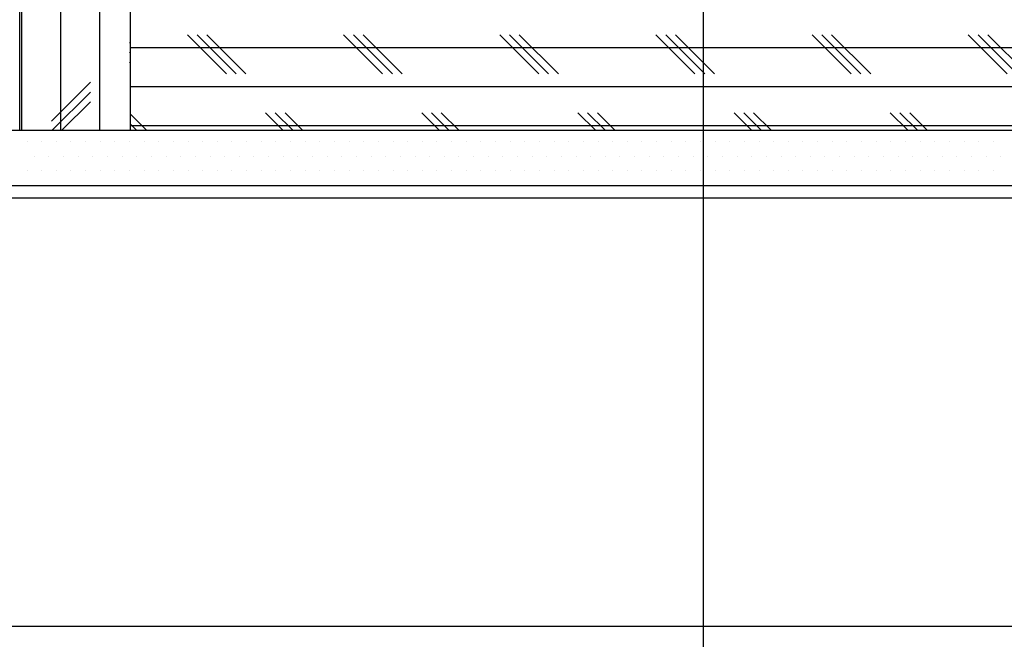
# Model space of a CAD drawing. Header units: millimetres. Extents: x -53 to 3023, y -53 to 2153.
# Tile 19 of 52: x 482 to 643, y 1537 to 1638. Entities that reach past the tile are written whole.
import ezdxf

# ---------------------------------------------------------------- set-up
doc = ezdxf.new("R2010")
doc.units = ezdxf.units.MM
doc.header["$LTSCALE"] = 5
doc.linetypes.add('DASH', pattern=[0.35, 0.25, -0.1])
doc.layers.get('Defpoints').update_dxf_attribs({"color": 8})
for name, color, linetype in [('A-建筑-拆墙', 251, 'Continuous'), ('Q-立面-填充', 251, 'Continuous'), ('Q-立面-完成面造型线', 6, 'Continuous'), ('Q-立面-次粗线', 31, 'Continuous'), ('Q-立面-粗线', 30, 'Continuous')]:
    doc.layers.add(name, color=color, linetype=linetype)
doc.styles.get("Standard").update_dxf_attribs({"font": 'SimSun.ttf'})
doc.dimstyles.new('1', dxfattribs={"dimscale": 0, "dimtxt": 2.5, "dimasz": 1.5, "dimexe": 1, "dimexo": 0, "dimgap": 0.3, "dimtad": 1, "dimdec": 0, "dimzin": 0, "dimdsep": 46, "dimtxsty": 'Standard', "dimblk": 'ARCHTICK', "dimcen": 0.09, "dimclrd": 8, "dimclre": 8, "dimclrt": 4, "dimadec": 0, "dimazin": 0, "dimtfac": 1, "dimtdec": 0, "dimtix": 1, "dimtofl": 0, "dimtmove": 2, "dimatfit": 3, "dimldrblk": 'DOTSMALL', "dimfxl": 5, "dimfxlon": 1, "dimtolj": 1, "dimtzin": 0, "dimarcsym": 0})

# ---------------------------------------------------------------- blocks, each defined once
blk = doc.blocks.new('_ArchTick')
at = {"color": 0, "linetype": 'ByBlock', "const_width": 0.15}
blk.add_lwpolyline([(-0.5, -0.5), (0.5, 0.5)], dxfattribs=at)
blk = doc.blocks.new('0')
at = {"layer": 'Q-立面-填充', "ltscale": 0.1999999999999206}
h = blk.add_hatch(dxfattribs=at)
h.set_pattern_fill('CORK', color=256, scale=2, angle=90, style=0)
h.set_pattern_definition([(90, (-756253.2176792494, 384484.1260457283), (-1.269999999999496, 7.776507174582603e-17), []), (225, (-756252.5826792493, 384484.7610457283), (2.540001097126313, -2.540001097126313), [1.796051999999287, -1.796051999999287]), (225, (-756252.5826792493, 384485.0785457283), (2.540001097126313, -2.540001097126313), [1.796051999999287, -1.796051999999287]), (225, (-756252.5826792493, 384485.3960457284), (2.540001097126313, -2.540001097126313), [1.796051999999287, -1.796051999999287])])
h.paths.add_polyline_path([(-535291.5587823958, 505402.4183915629), (-535295.1587823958, 505402.4183915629), (-535295.1587823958, 505362.4183915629), (-535291.5587823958, 505362.4183915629)])
h = blk.add_hatch(dxfattribs=at)
h.set_pattern_fill('CORK', color=256, scale=2, style=0)
h.set_pattern_definition([(0, (-535291.5587823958, 505362.4183915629), (0, 1.269999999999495), []), (135, (-535290.9237823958, 505361.7833915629), (-2.540001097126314, -2.540001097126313), [1.796051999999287, -1.796051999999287]), (135, (-535290.6062823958, 505361.7833915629), (-2.540001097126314, -2.540001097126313), [1.796051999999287, -1.796051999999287]), (135, (-535290.2887823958, 505361.7833915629), (-2.540001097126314, -2.540001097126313), [1.796051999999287, -1.796051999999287])])
h.paths.add_polyline_path([(-535255.1587823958, 505366.0183915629), (-535289.3587823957, 505366.0183915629), (-535291.5587823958, 505366.0183915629), (-535291.5587823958, 505362.4183915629), (-535255.1587823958, 505362.4183915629)])
at = {"layer": 'Defpoints', "linetype": 'Continuous'}
blk.add_lwpolyline([(-535328.7896128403, 505346.2733878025), (-535178.5317555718, 505346.2733878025), (-535178.5317555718, 505427.6232586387), (-535328.7896128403, 505427.6232586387)], close=True, dxfattribs=at)
at = {"layer": 'Q-立面-完成面造型线', "ltscale": 0.1999999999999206}
blk.add_line((-535328.7896128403, 505360.218391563, 1.378868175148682), (-535249.3587823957, 505360.218391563, 1.378868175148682), dxfattribs=at)
at = {"layer": 'Q-立面-次粗线', "ltscale": 0.1999999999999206}
for p, q in [((-535295.1587823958, 505362.418391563, 1.378868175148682), (-535295.1587823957, 505406.018391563, 1.378868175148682)), ((-535291.5587823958, 505362.418391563, 1.378868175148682), (-535291.5587823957, 505402.418391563, 1.378868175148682)), ((-535328.7896128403, 505362.418391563, 1.378868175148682), (-535249.7587823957, 505362.418391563, 1.378868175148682)), ((-535294.9208677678, 505362.047141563, 1.378868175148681), (-535294.9208677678, 505362.047141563, 1.378868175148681)), ((-535294.4446177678, 505362.047141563, 1.378868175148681), (-535294.4446177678, 505362.047141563, 1.378868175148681)), ((-535293.9683677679, 505362.047141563, 1.378868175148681), (-535293.9683677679, 505362.047141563, 1.378868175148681)), ((-535293.4921177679, 505362.047141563, 1.378868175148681), (-535293.4921177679, 505362.047141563, 1.378868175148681)), ((-535293.015867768, 505362.047141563, 1.378868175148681), (-535293.015867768, 505362.047141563, 1.378868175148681)), ((-535292.539617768, 505362.047141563, 1.378868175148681), (-535292.539617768, 505362.047141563, 1.378868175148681)), ((-535292.0633677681, 505362.047141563, 1.378868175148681), (-535292.0633677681, 505362.047141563, 1.378868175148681)), ((-535291.5871177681, 505362.047141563, 1.378868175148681), (-535291.5871177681, 505362.047141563, 1.378868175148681)), ((-535291.1108677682, 505362.047141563, 1.378868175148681), (-535291.1108677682, 505362.047141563, 1.378868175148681)), ((-535290.6346177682, 505362.047141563, 1.378868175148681), (-535290.6346177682, 505362.047141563, 1.378868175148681)), ((-535290.1583677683, 505362.047141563, 1.378868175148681), (-535290.1583677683, 505362.047141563, 1.378868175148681)), ((-535289.6821177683, 505362.047141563, 1.378868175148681), (-535289.6821177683, 505362.047141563, 1.378868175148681)), ((-535289.2058677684, 505362.047141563, 1.378868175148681), (-535289.2058677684, 505362.047141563, 1.378868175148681)), ((-535288.7296177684, 505362.047141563, 1.378868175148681), (-535288.7296177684, 505362.047141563, 1.378868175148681)), ((-535288.2533677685, 505362.047141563, 1.378868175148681), (-535288.2533677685, 505362.047141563, 1.378868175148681)), ((-535287.7771177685, 505362.047141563, 1.378868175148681), (-535287.7771177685, 505362.047141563, 1.378868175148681)), ((-535287.3008677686, 505362.047141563, 1.378868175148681), (-535287.3008677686, 505362.047141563, 1.378868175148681)), ((-535286.8246177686, 505362.047141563, 1.378868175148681), (-535286.8246177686, 505362.047141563, 1.378868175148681)), ((-535286.3483677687, 505362.047141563, 1.378868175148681), (-535286.3483677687, 505362.047141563, 1.378868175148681)), ((-535285.8721177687, 505362.047141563, 1.378868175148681), (-535285.8721177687, 505362.047141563, 1.378868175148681)), ((-535285.3958677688, 505362.047141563, 1.378868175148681), (-535285.3958677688, 505362.047141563, 1.378868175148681)), ((-535284.9196177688, 505362.047141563, 1.378868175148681), (-535284.9196177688, 505362.047141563, 1.378868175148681)), ((-535284.4433677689, 505362.047141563, 1.378868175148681), (-535284.4433677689, 505362.047141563, 1.378868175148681)), ((-535283.967117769, 505362.047141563, 1.378868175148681), (-535283.967117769, 505362.047141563, 1.378868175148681)), ((-535283.490867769, 505362.047141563, 1.378868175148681), (-535283.490867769, 505362.047141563, 1.378868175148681)), ((-535283.014617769, 505362.047141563, 1.378868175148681), (-535283.014617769, 505362.047141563, 1.378868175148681)), ((-535282.5383677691, 505362.047141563, 1.378868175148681), (-535282.5383677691, 505362.047141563, 1.378868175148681)), ((-535282.0621177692, 505362.047141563, 1.378868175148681), (-535282.0621177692, 505362.047141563, 1.378868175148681)), ((-535281.5858677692, 505362.047141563, 1.378868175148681), (-535281.5858677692, 505362.047141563, 1.378868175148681)), ((-535281.1096177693, 505362.047141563, 1.378868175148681), (-535281.1096177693, 505362.047141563, 1.378868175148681)), ((-535280.6333677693, 505362.047141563, 1.378868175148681), (-535280.6333677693, 505362.047141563, 1.378868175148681)), ((-535280.1571177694, 505362.047141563, 1.378868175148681), (-535280.1571177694, 505362.047141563, 1.378868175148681)), ((-535279.6808677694, 505362.047141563, 1.378868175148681), (-535279.6808677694, 505362.047141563, 1.378868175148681)), ((-535279.2046177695, 505362.047141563, 1.378868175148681), (-535279.2046177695, 505362.047141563, 1.378868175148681)), ((-535278.7283677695, 505362.047141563, 1.378868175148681), (-535278.7283677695, 505362.047141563, 1.378868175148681)), ((-535278.2521177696, 505362.047141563, 1.378868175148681), (-535278.2521177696, 505362.047141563, 1.378868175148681)), ((-535277.7758677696, 505362.047141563, 1.378868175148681), (-535277.7758677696, 505362.047141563, 1.378868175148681)), ((-535277.2996177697, 505362.047141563, 1.378868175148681), (-535277.2996177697, 505362.047141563, 1.378868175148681)), ((-535276.8233677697, 505362.047141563, 1.378868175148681), (-535276.8233677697, 505362.047141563, 1.378868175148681)), ((-535276.3471177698, 505362.047141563, 1.378868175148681), (-535276.3471177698, 505362.047141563, 1.378868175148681)), ((-535275.8708677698, 505362.047141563, 1.378868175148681), (-535275.8708677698, 505362.047141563, 1.378868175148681)), ((-535275.3946177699, 505362.047141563, 1.378868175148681), (-535275.3946177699, 505362.047141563, 1.378868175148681)), ((-535274.9183677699, 505362.047141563, 1.378868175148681), (-535274.9183677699, 505362.047141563, 1.378868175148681)), ((-535274.44211777, 505362.047141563, 1.378868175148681), (-535274.44211777, 505362.047141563, 1.378868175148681)), ((-535273.96586777, 505362.047141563, 1.378868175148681), (-535273.96586777, 505362.047141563, 1.378868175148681)), ((-535273.4896177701, 505362.047141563, 1.378868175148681), (-535273.4896177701, 505362.047141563, 1.378868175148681)), ((-535273.0133677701, 505362.047141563, 1.378868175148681), (-535273.0133677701, 505362.047141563, 1.378868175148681)), ((-535272.5371177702, 505362.047141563, 1.378868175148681), (-535272.5371177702, 505362.047141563, 1.378868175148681)), ((-535272.0608677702, 505362.047141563, 1.378868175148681), (-535272.0608677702, 505362.047141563, 1.378868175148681)), ((-535271.5846177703, 505362.047141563, 1.378868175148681), (-535271.5846177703, 505362.047141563, 1.378868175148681)), ((-535271.1083677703, 505362.047141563, 1.378868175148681), (-535271.1083677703, 505362.047141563, 1.378868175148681)), ((-535270.6321177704, 505362.047141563, 1.378868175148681), (-535270.6321177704, 505362.047141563, 1.378868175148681)), ((-535270.1558677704, 505362.047141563, 1.378868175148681), (-535270.1558677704, 505362.047141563, 1.378868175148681)), ((-535269.6796177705, 505362.047141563, 1.378868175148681), (-535269.6796177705, 505362.047141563, 1.378868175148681)), ((-535269.2033677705, 505362.047141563, 1.378868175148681), (-535269.2033677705, 505362.047141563, 1.378868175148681)), ((-535268.7271177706, 505362.047141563, 1.378868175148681), (-535268.7271177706, 505362.047141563, 1.378868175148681)), ((-535268.2508677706, 505362.047141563, 1.378868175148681), (-535268.2508677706, 505362.047141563, 1.378868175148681)), ((-535267.7746177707, 505362.047141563, 1.378868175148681), (-535267.7746177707, 505362.047141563, 1.378868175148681)), ((-535267.2983677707, 505362.047141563, 1.378868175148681), (-535267.2983677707, 505362.047141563, 1.378868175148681)), ((-535266.8221177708, 505362.047141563, 1.378868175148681), (-535266.8221177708, 505362.047141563, 1.378868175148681)), ((-535266.3458677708, 505362.047141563, 1.378868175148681), (-535266.3458677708, 505362.047141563, 1.378868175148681)), ((-535265.8696177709, 505362.047141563, 1.378868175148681), (-535265.8696177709, 505362.047141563, 1.378868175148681)), ((-535265.393367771, 505362.047141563, 1.378868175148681), (-535265.393367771, 505362.047141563, 1.378868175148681)), ((-535264.917117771, 505362.047141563, 1.378868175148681), (-535264.917117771, 505362.047141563, 1.378868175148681)), ((-535264.440867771, 505362.047141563, 1.378868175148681), (-535264.440867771, 505362.047141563, 1.378868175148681)), ((-535263.9646177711, 505362.047141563, 1.378868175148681), (-535263.9646177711, 505362.047141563, 1.378868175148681)), ((-535263.4883677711, 505362.047141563, 1.378868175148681), (-535263.4883677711, 505362.047141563, 1.378868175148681)), ((-535294.6827427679, 505361.570891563, 1.378868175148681), (-535294.6827427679, 505361.570891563, 1.378868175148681)), ((-535294.2064927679, 505361.570891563, 1.378868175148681), (-535294.2064927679, 505361.570891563, 1.378868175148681)), ((-535293.730242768, 505361.570891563, 1.378868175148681), (-535293.730242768, 505361.570891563, 1.378868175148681)), ((-535293.253992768, 505361.570891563, 1.378868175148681), (-535293.253992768, 505361.570891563, 1.378868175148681)), ((-535292.777742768, 505361.570891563, 1.378868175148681), (-535292.777742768, 505361.570891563, 1.378868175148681)), ((-535292.3014927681, 505361.570891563, 1.378868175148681), (-535292.3014927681, 505361.570891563, 1.378868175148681)), ((-535291.8252427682, 505361.570891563, 1.378868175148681), (-535291.8252427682, 505361.570891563, 1.378868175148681)), ((-535291.3489927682, 505361.570891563, 1.378868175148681), (-535291.3489927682, 505361.570891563, 1.378868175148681)), ((-535290.8727427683, 505361.570891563, 1.378868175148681), (-535290.8727427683, 505361.570891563, 1.378868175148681)), ((-535290.3964927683, 505361.570891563, 1.378868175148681), (-535290.3964927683, 505361.570891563, 1.378868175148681)), ((-535289.9202427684, 505361.570891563, 1.378868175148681), (-535289.9202427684, 505361.570891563, 1.378868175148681)), ((-535289.4439927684, 505361.570891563, 1.378868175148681), (-535289.4439927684, 505361.570891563, 1.378868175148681)), ((-535288.9677427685, 505361.570891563, 1.378868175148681), (-535288.9677427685, 505361.570891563, 1.378868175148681)), ((-535288.4914927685, 505361.570891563, 1.378868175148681), (-535288.4914927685, 505361.570891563, 1.378868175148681)), ((-535288.0152427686, 505361.570891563, 1.378868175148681), (-535288.0152427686, 505361.570891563, 1.378868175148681)), ((-535287.5389927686, 505361.570891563, 1.378868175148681), (-535287.5389927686, 505361.570891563, 1.378868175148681)), ((-535287.0627427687, 505361.570891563, 1.378868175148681), (-535287.0627427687, 505361.570891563, 1.378868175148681)), ((-535286.5864927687, 505361.570891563, 1.378868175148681), (-535286.5864927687, 505361.570891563, 1.378868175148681)), ((-535286.1102427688, 505361.570891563, 1.378868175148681), (-535286.1102427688, 505361.570891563, 1.378868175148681)), ((-535285.6339927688, 505361.570891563, 1.378868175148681), (-535285.6339927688, 505361.570891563, 1.378868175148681)), ((-535285.1577427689, 505361.570891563, 1.378868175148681), (-535285.1577427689, 505361.570891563, 1.378868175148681)), ((-535284.6814927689, 505361.570891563, 1.378868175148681), (-535284.6814927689, 505361.570891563, 1.378868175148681)), ((-535284.205242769, 505361.570891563, 1.378868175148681), (-535284.205242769, 505361.570891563, 1.378868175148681)), ((-535283.728992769, 505361.570891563, 1.378868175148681), (-535283.728992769, 505361.570891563, 1.378868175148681)), ((-535283.2527427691, 505361.570891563, 1.378868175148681), (-535283.2527427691, 505361.570891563, 1.378868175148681)), ((-535282.7764927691, 505361.570891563, 1.378868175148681), (-535282.7764927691, 505361.570891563, 1.378868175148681)), ((-535282.3002427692, 505361.570891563, 1.378868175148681), (-535282.3002427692, 505361.570891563, 1.378868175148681)), ((-535281.8239927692, 505361.570891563, 1.378868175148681), (-535281.8239927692, 505361.570891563, 1.378868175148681)), ((-535281.3477427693, 505361.570891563, 1.378868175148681), (-535281.3477427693, 505361.570891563, 1.378868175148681)), ((-535280.8714927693, 505361.570891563, 1.378868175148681), (-535280.8714927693, 505361.570891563, 1.378868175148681)), ((-535280.3952427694, 505361.570891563, 1.378868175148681), (-535280.3952427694, 505361.570891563, 1.378868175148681)), ((-535279.9189927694, 505361.570891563, 1.378868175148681), (-535279.9189927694, 505361.570891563, 1.378868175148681)), ((-535279.4427427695, 505361.570891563, 1.378868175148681), (-535279.4427427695, 505361.570891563, 1.378868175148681)), ((-535278.9664927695, 505361.570891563, 1.378868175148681), (-535278.9664927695, 505361.570891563, 1.378868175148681)), ((-535278.4902427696, 505361.570891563, 1.378868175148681), (-535278.4902427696, 505361.570891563, 1.378868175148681)), ((-535278.0139927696, 505361.570891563, 1.378868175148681), (-535278.0139927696, 505361.570891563, 1.378868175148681)), ((-535277.5377427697, 505361.570891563, 1.378868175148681), (-535277.5377427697, 505361.570891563, 1.378868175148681)), ((-535277.0614927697, 505361.570891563, 1.378868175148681), (-535277.0614927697, 505361.570891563, 1.378868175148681)), ((-535276.5852427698, 505361.570891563, 1.378868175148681), (-535276.5852427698, 505361.570891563, 1.378868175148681)), ((-535276.1089927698, 505361.570891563, 1.378868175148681), (-535276.1089927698, 505361.570891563, 1.378868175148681)), ((-535275.6327427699, 505361.570891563, 1.378868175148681), (-535275.6327427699, 505361.570891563, 1.378868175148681)), ((-535275.15649277, 505361.570891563, 1.378868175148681), (-535275.15649277, 505361.570891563, 1.378868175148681)), ((-535274.68024277, 505361.570891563, 1.378868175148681), (-535274.68024277, 505361.570891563, 1.378868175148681)), ((-535274.20399277, 505361.570891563, 1.378868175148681), (-535274.20399277, 505361.570891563, 1.378868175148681)), ((-535273.7277427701, 505361.570891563, 1.378868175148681), (-535273.7277427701, 505361.570891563, 1.378868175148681)), ((-535273.2514927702, 505361.570891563, 1.378868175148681), (-535273.2514927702, 505361.570891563, 1.378868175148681)), ((-535272.7752427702, 505361.570891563, 1.378868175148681), (-535272.7752427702, 505361.570891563, 1.378868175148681)), ((-535272.2989927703, 505361.570891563, 1.378868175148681), (-535272.2989927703, 505361.570891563, 1.378868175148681)), ((-535271.8227427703, 505361.570891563, 1.378868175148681), (-535271.8227427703, 505361.570891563, 1.378868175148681)), ((-535271.3464927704, 505361.570891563, 1.378868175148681), (-535271.3464927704, 505361.570891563, 1.378868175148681)), ((-535270.8702427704, 505361.570891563, 1.378868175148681), (-535270.8702427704, 505361.570891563, 1.378868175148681)), ((-535270.3939927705, 505361.570891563, 1.378868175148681), (-535270.3939927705, 505361.570891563, 1.378868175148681)), ((-535269.9177427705, 505361.570891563, 1.378868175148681), (-535269.9177427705, 505361.570891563, 1.378868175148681)), ((-535269.4414927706, 505361.570891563, 1.378868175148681), (-535269.4414927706, 505361.570891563, 1.378868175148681)), ((-535268.9652427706, 505361.570891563, 1.378868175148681), (-535268.9652427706, 505361.570891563, 1.378868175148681)), ((-535268.4889927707, 505361.570891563, 1.378868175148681), (-535268.4889927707, 505361.570891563, 1.378868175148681)), ((-535268.0127427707, 505361.570891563, 1.378868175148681), (-535268.0127427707, 505361.570891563, 1.378868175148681)), ((-535267.5364927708, 505361.570891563, 1.378868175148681), (-535267.5364927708, 505361.570891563, 1.378868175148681)), ((-535267.0602427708, 505361.570891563, 1.378868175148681), (-535267.0602427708, 505361.570891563, 1.378868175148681)), ((-535266.5839927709, 505361.570891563, 1.378868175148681), (-535266.5839927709, 505361.570891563, 1.378868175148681)), ((-535266.1077427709, 505361.570891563, 1.378868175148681), (-535266.1077427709, 505361.570891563, 1.378868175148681)), ((-535265.631492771, 505361.570891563, 1.378868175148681), (-535265.631492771, 505361.570891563, 1.378868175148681)), ((-535265.155242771, 505361.570891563, 1.378868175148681), (-535265.155242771, 505361.570891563, 1.378868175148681)), ((-535264.6789927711, 505361.570891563, 1.378868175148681), (-535264.6789927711, 505361.570891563, 1.378868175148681)), ((-535264.2027427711, 505361.570891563, 1.378868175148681), (-535264.2027427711, 505361.570891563, 1.378868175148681)), ((-535263.7264927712, 505361.570891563, 1.378868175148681), (-535263.7264927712, 505361.570891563, 1.378868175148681)), ((-535263.2502427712, 505361.570891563, 1.378868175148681), (-535263.2502427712, 505361.570891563, 1.378868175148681)), ((-535294.9208677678, 505361.094641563, 1.378868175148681), (-535294.9208677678, 505361.094641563, 1.378868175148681)), ((-535294.4446177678, 505361.094641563, 1.378868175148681), (-535294.4446177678, 505361.094641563, 1.378868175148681)), ((-535293.9683677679, 505361.094641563, 1.378868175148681), (-535293.9683677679, 505361.094641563, 1.378868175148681)), ((-535293.4921177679, 505361.094641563, 1.378868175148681), (-535293.4921177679, 505361.094641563, 1.378868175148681)), ((-535293.015867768, 505361.094641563, 1.378868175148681), (-535293.015867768, 505361.094641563, 1.378868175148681)), ((-535292.539617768, 505361.094641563, 1.378868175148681), (-535292.539617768, 505361.094641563, 1.378868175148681)), ((-535292.0633677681, 505361.094641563, 1.378868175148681), (-535292.0633677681, 505361.094641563, 1.378868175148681)), ((-535291.5871177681, 505361.094641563, 1.378868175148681), (-535291.5871177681, 505361.094641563, 1.378868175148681)), ((-535291.1108677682, 505361.094641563, 1.378868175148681), (-535291.1108677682, 505361.094641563, 1.378868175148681)), ((-535290.6346177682, 505361.094641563, 1.378868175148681), (-535290.6346177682, 505361.094641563, 1.378868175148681)), ((-535290.1583677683, 505361.094641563, 1.378868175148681), (-535290.1583677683, 505361.094641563, 1.378868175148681)), ((-535289.6821177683, 505361.094641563, 1.378868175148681), (-535289.6821177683, 505361.094641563, 1.378868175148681)), ((-535289.2058677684, 505361.094641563, 1.378868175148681), (-535289.2058677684, 505361.094641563, 1.378868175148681)), ((-535288.7296177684, 505361.094641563, 1.378868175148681), (-535288.7296177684, 505361.094641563, 1.378868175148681)), ((-535288.2533677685, 505361.094641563, 1.378868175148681), (-535288.2533677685, 505361.094641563, 1.378868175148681)), ((-535287.7771177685, 505361.094641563, 1.378868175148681), (-535287.7771177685, 505361.094641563, 1.378868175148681)), ((-535287.3008677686, 505361.094641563, 1.378868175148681), (-535287.3008677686, 505361.094641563, 1.378868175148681)), ((-535286.8246177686, 505361.094641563, 1.378868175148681), (-535286.8246177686, 505361.094641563, 1.378868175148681)), ((-535286.3483677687, 505361.094641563, 1.378868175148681), (-535286.3483677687, 505361.094641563, 1.378868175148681)), ((-535285.8721177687, 505361.094641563, 1.378868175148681), (-535285.8721177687, 505361.094641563, 1.378868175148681)), ((-535285.3958677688, 505361.094641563, 1.378868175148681), (-535285.3958677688, 505361.094641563, 1.378868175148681)), ((-535284.9196177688, 505361.094641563, 1.378868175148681), (-535284.9196177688, 505361.094641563, 1.378868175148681)), ((-535284.4433677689, 505361.094641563, 1.378868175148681), (-535284.4433677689, 505361.094641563, 1.378868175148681)), ((-535283.967117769, 505361.094641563, 1.378868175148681), (-535283.967117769, 505361.094641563, 1.378868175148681)), ((-535283.490867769, 505361.094641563, 1.378868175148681), (-535283.490867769, 505361.094641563, 1.378868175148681)), ((-535283.014617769, 505361.094641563, 1.378868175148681), (-535283.014617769, 505361.094641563, 1.378868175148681)), ((-535282.5383677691, 505361.094641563, 1.378868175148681), (-535282.5383677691, 505361.094641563, 1.378868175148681)), ((-535282.0621177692, 505361.094641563, 1.378868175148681), (-535282.0621177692, 505361.094641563, 1.378868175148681)), ((-535281.5858677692, 505361.094641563, 1.378868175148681), (-535281.5858677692, 505361.094641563, 1.378868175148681)), ((-535281.1096177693, 505361.094641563, 1.378868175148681), (-535281.1096177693, 505361.094641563, 1.378868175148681)), ((-535280.6333677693, 505361.094641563, 1.378868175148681), (-535280.6333677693, 505361.094641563, 1.378868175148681)), ((-535280.1571177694, 505361.094641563, 1.378868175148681), (-535280.1571177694, 505361.094641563, 1.378868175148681)), ((-535279.6808677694, 505361.094641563, 1.378868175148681), (-535279.6808677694, 505361.094641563, 1.378868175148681)), ((-535279.2046177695, 505361.094641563, 1.378868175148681), (-535279.2046177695, 505361.094641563, 1.378868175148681)), ((-535278.7283677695, 505361.094641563, 1.378868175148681), (-535278.7283677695, 505361.094641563, 1.378868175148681)), ((-535278.2521177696, 505361.094641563, 1.378868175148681), (-535278.2521177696, 505361.094641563, 1.378868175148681)), ((-535277.7758677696, 505361.094641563, 1.378868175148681), (-535277.7758677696, 505361.094641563, 1.378868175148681)), ((-535277.2996177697, 505361.094641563, 1.378868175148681), (-535277.2996177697, 505361.094641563, 1.378868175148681)), ((-535276.8233677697, 505361.094641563, 1.378868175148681), (-535276.8233677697, 505361.094641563, 1.378868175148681)), ((-535276.3471177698, 505361.094641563, 1.378868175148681), (-535276.3471177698, 505361.094641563, 1.378868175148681)), ((-535275.8708677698, 505361.094641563, 1.378868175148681), (-535275.8708677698, 505361.094641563, 1.378868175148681)), ((-535275.3946177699, 505361.094641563, 1.378868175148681), (-535275.3946177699, 505361.094641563, 1.378868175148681)), ((-535274.9183677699, 505361.094641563, 1.378868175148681), (-535274.9183677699, 505361.094641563, 1.378868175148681)), ((-535274.44211777, 505361.094641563, 1.378868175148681), (-535274.44211777, 505361.094641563, 1.378868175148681)), ((-535273.96586777, 505361.094641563, 1.378868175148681), (-535273.96586777, 505361.094641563, 1.378868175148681)), ((-535273.4896177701, 505361.094641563, 1.378868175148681), (-535273.4896177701, 505361.094641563, 1.378868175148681)), ((-535273.0133677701, 505361.094641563, 1.378868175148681), (-535273.0133677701, 505361.094641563, 1.378868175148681)), ((-535272.5371177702, 505361.094641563, 1.378868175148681), (-535272.5371177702, 505361.094641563, 1.378868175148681)), ((-535272.0608677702, 505361.094641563, 1.378868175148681), (-535272.0608677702, 505361.094641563, 1.378868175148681)), ((-535271.5846177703, 505361.094641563, 1.378868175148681), (-535271.5846177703, 505361.094641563, 1.378868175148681)), ((-535271.1083677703, 505361.094641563, 1.378868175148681), (-535271.1083677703, 505361.094641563, 1.378868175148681)), ((-535270.6321177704, 505361.094641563, 1.378868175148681), (-535270.6321177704, 505361.094641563, 1.378868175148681)), ((-535270.1558677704, 505361.094641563, 1.378868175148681), (-535270.1558677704, 505361.094641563, 1.378868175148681)), ((-535269.6796177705, 505361.094641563, 1.378868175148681), (-535269.6796177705, 505361.094641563, 1.378868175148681)), ((-535269.2033677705, 505361.094641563, 1.378868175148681), (-535269.2033677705, 505361.094641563, 1.378868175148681)), ((-535268.7271177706, 505361.094641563, 1.378868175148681), (-535268.7271177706, 505361.094641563, 1.378868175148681)), ((-535268.2508677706, 505361.094641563, 1.378868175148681), (-535268.2508677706, 505361.094641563, 1.378868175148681)), ((-535267.7746177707, 505361.094641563, 1.378868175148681), (-535267.7746177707, 505361.094641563, 1.378868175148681)), ((-535267.2983677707, 505361.094641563, 1.378868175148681), (-535267.2983677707, 505361.094641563, 1.378868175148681)), ((-535266.8221177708, 505361.094641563, 1.378868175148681), (-535266.8221177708, 505361.094641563, 1.378868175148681)), ((-535266.3458677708, 505361.094641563, 1.378868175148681), (-535266.3458677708, 505361.094641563, 1.378868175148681)), ((-535265.8696177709, 505361.094641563, 1.378868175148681), (-535265.8696177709, 505361.094641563, 1.378868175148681)), ((-535265.393367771, 505361.094641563, 1.378868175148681), (-535265.393367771, 505361.094641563, 1.378868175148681)), ((-535264.917117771, 505361.094641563, 1.378868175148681), (-535264.917117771, 505361.094641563, 1.378868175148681)), ((-535264.440867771, 505361.094641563, 1.378868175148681), (-535264.440867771, 505361.094641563, 1.378868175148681)), ((-535263.9646177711, 505361.094641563, 1.378868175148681), (-535263.9646177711, 505361.094641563, 1.378868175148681)), ((-535263.4883677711, 505361.094641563, 1.378868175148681), (-535263.4883677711, 505361.094641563, 1.378868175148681)), ((-535328.7896128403, 505360.618391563, 1.378868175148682), (-535249.7587823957, 505360.618391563, 1.378868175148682))]:
    blk.add_line(p, q, dxfattribs=at)
at = {"layer": 'Q-立面-粗线', "linetype": 'DASH', "ltscale": 5}
blk.add_lwpolyline([(-535328.7896128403, 505346.2733878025), (-535178.5317555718, 505346.2733878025), (-535178.5317555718, 505427.6232586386), (-535328.7896128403, 505427.6232586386)], close=True, dxfattribs=at)
at = {"layer": 'A-建筑-拆墙'}
blk.add_leader([(-535272.9304488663, 505368.6297577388), (-535272.9304488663, 505337.9478072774), (-535254.221783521, 505337.9478072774)], dimstyle='1', override={"dimscale": 0.4876327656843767, "dimasz": 0.75, "dimtad": 0, "dimldrblk": 'Dot'}, dxfattribs=at)

msp = doc.modelspace()

# ---------------------------------------------------------------- block references
at = {"xscale": 5, "yscale": 5, "zscale": 5}
msp.add_blockref('0', (2676958.211271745, -2525192.548285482), dxfattribs=at)

doc.saveas('drawing.dxf')
